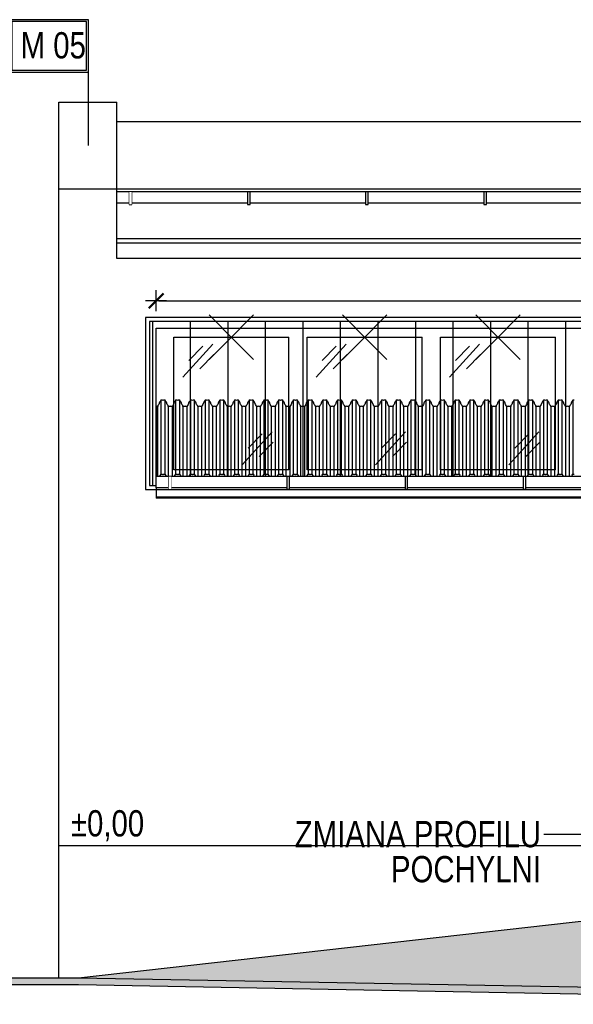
# Model space of a CAD drawing. Header units: millimetres. Extents: x 59331 to 112314, y -16110 to 34390.
# Tile 4 of 198: x 60401 to 60823, y -2555 to -1805. Entities that reach past the tile are written whole.
import ezdxf
from ezdxf import colors
from ezdxf.entities.mleader import LeaderData, LeaderLine
from ezdxf.math import Vec2, Vec3

# ---------------------------------------------------------------- set-up
doc = ezdxf.new("R2010")
doc.units = ezdxf.units.MM
doc.set_wipeout_variables(frame=1)
doc.layers.get('DEFPOINTS').update_dxf_attribs({"lineweight": 9})
for name, color, linetype in [('_HSA_HATCH ELEWACJA', 8, 'Continuous'), ('_HSA_OPIS', 43, 'Continuous'), ('_HSA_STOLARKA_ZEWNĘTRZNA', 132, 'Continuous'), ('_HSA_WIDOKOWE', 1, 'Continuous'), ('_HSA_WIDOKOWE_CIENKIE', 8, 'Continuous'), ('_HSA_ŚCIANY_CIENKIE', 2, 'Continuous'), ('_HSA_ŚCIANY_DZIAŁOWE', 6, 'Continuous')]:
    doc.layers.add(name, color=color, linetype=linetype)
doc.layers.add('_HSA_POMOC', color=120, linetype='Continuous', plot=False)
doc.layers.add('_HSA_WYBURZENIA', color=7, linetype='Continuous', true_color=0xdd0303)
doc.layers.add('_HSA_WYBURZENIA_01', color=7, linetype='Continuous', true_color=0xdd0303)
doc.styles.add('ARIAL_100', font='Arial.ttf', dxfattribs={"width": 0.8, "height": 20})
doc.dimstyles.new('WYM_WEWN_100', dxfattribs={"dimtxt": 20, "dimasz": 2, "dimexe": 10, "dimexo": 0, "dimgap": 4, "dimtad": 1, "dimdec": 1, "dimrnd": 0.1, "dimtxsty": 'ARIAL_100', "dimblk": 'Wym-03', "dimcen": 0, "dimdle": 10, "dimse1": 1, "dimse2": 1, "dimclrt": 256, "dimazin": 2, "dimtfac": 1, "dimtdec": 1, "dimtix": 1, "dimtmove": 2, "dimatfit": 0, "dimfxl": 1, "dimtolj": 1, "dimtzin": 0, "dimarcsym": 0})

# ---------------------------------------------------------------- blocks, each defined once
blk = doc.blocks.new('A$C40757a77')
blk.add_wipeout([(-5371, 115), (-5371, 0), (-4755.5, 0), (-4755.5, 115)])
for p, q in [((-5357.5, 7), (-5357.5, 108)), ((-5270, 7), (-5270, 108)), ((-5256, 7), (-5256, 108)), ((-5168.5, 7), (-5168.5, 108)), ((-5154.5, 7), (-5154.5, 108)), ((-5067, 7), (-5067, 108))]:
    blk.add_line(p, q)
at = {"ltscale": 10}
for p, q in [((-5357.5, 108), (-5270, 108)), ((-5256, 108), (-5168.5, 108)), ((-5154.5, 108), (-5067, 108)), ((-5270, 7), (-5357.5, 7)), ((-5168.5, 7), (-5256, 7)), ((-5067, 7), (-5154.5, 7))]:
    blk.add_line(p, q, dxfattribs=at)
blk.add_lwpolyline([(-5371, 115), (-4755.5, 115), (-4755.5, 0), (-5371, 0)], close=True, dxfattribs=at)
at = {"layer": '_HSA_WIDOKOWE_CIENKIE', "color": 9}
for points in [[(-5350.63, 77.51), (-5327.83, 102.73)], [(-5346.15, 90.23), (-5335.52, 101.14)], [(-5249.13, 77.51), (-5226.33, 102.73)], [(-5244.65, 90.23), (-5234.02, 101.14)], [(-5147.63, 77.51), (-5124.83, 102.73)], [(-5143.15, 90.23), (-5132.52, 101.14)], [(-5337.76, 83.99), (-5327.13, 94.9)], [(-5236.26, 83.99), (-5225.63, 94.9)], [(-5134.76, 83.99), (-5124.13, 94.9)], [(-5305.45, 10.79), (-5282.64, 36.01)], [(-5300.97, 23.51), (-5290.34, 34.42)], [(-5203.95, 10.79), (-5181.14, 36.01)], [(-5199.47, 23.51), (-5188.84, 34.42)], [(-5102.45, 10.79), (-5079.64, 36.01)], [(-5097.97, 23.51), (-5087.34, 34.42)], [(-5292.57, 17.27), (-5281.94, 28.18)], [(-5191.07, 17.27), (-5180.44, 28.18)], [(-5089.57, 17.27), (-5078.94, 28.18)]]:
    blk.add_lwpolyline(points, dxfattribs=at)
blk = doc.blocks.new('A$Cd050fd5c')
at = {"transparency": 33554687}
h = blk.add_hatch(dxfattribs=at)
h.set_pattern_fill('ANSI31', color=256, scale=9, angle=45)
h.set_pattern_definition([(90, (-65884.325, 19154.596), (-28.575, 0), [])])
h.paths.add_polyline_path([(-3, -3), (-5398, -3), (-5398, -128), (-3, -128)])
for points in [[(0, 0), (-5401, 0), (-5401, -131), (0, -131)], [(-3, -3), (-5398, -3), (-5398, -128), (-3, -128)]]:
    blk.add_lwpolyline(points, close=True)
blk = doc.blocks.new('*U119')
blk.add_wipeout([(0, 8.5), (0, 0), (10264, 0), (10264, 8.5)])
for p, q in [((10264, 8.5), (0, 8.5)), ((0, 0), (0, 8.5)), ((10264, 0), (0, 0))]:
    blk.add_line(p, q)
blk.add_lwpolyline([(9.47, -1), (11.47, -1), (11.47, 8.5), (9.47, 8.5)], close=True)
for points in [[(9.47, -1), (11.47, -1), (11.47, 8.5), (9.47, 8.5)], [(99.47, -1), (101.47, -1), (101.47, 8.5), (99.47, 8.5)], [(189.47, -1), (191.47, -1), (191.47, 8.5), (189.47, 8.5)], [(279.47, -1), (281.47, -1), (281.47, 8.5), (279.47, 8.5)]]:
    blk.add_wipeout(points)
for points in [[(99.47, -1), (101.47, -1), (101.47, 8.5), (99.47, 8.5)], [(189.47, -1), (191.47, -1), (191.47, 8.5), (189.47, 8.5)], [(279.47, -1), (281.47, -1), (281.47, 8.5), (279.47, 8.5)]]:
    blk.add_lwpolyline(points, close=True)
blk = doc.blocks.new('DASZEK')
blk.add_lwpolyline([(389.68, 68.18), (388.57, 68.18), (388.22, 67.44), (387.54, 66.6), (387.01, 65.07), (386.32, 64.11), (386.11, 63.41), (385, 63.41), (384.54, 63.7), (384.08, 63.41), (382.97, 63.41), (382.76, 64.11), (382.07, 65.07), (381.54, 66.6), (380.86, 67.44), (380.51, 68.18), (379.4, 68.18), (378.94, 67.88), (378.48, 68.18), (377.37, 68.18), (377.02, 67.44), (376.34, 66.6), (375.81, 65.07), (375.12, 64.11), (374.91, 63.41), (373.8, 63.41), (373.34, 63.7), (372.88, 63.41), (371.77, 63.41), (371.56, 64.11), (370.87, 65.07), (370.34, 66.6), (369.66, 67.44), (369.31, 68.18), (368.2, 68.18), (367.74, 67.88), (367.28, 68.18), (366.17, 68.18), (365.82, 67.44), (365.14, 66.6), (364.61, 65.07), (363.92, 64.11), (363.72, 63.41), (362.6, 63.41), (362.14, 63.7), (361.69, 63.41), (360.57, 63.41), (360.36, 64.11), (359.67, 65.07), (359.15, 66.6), (358.47, 67.44), (358.12, 68.18), (357, 68.18), (356.54, 67.88), (356.09, 68.18), (354.97, 68.18), (354.62, 67.44), (353.94, 66.6), (353.41, 65.07), (352.72, 64.11), (352.52, 63.41), (351.4, 63.41), (350.94, 63.7), (350.49, 63.41), (349.37, 63.41), (349.17, 64.11), (348.48, 65.07), (347.95, 66.6), (347.27, 67.44), (346.92, 68.18), (345.8, 68.18), (345.35, 67.88), (344.89, 68.18), (343.77, 68.18), (343.42, 67.44), (342.74, 66.6), (342.22, 65.07), (341.53, 64.11), (341.32, 63.41), (340.2, 63.41), (339.75, 63.7), (339.29, 63.41), (338.17, 63.41), (337.97, 64.11), (337.28, 65.07), (336.75, 66.6), (336.07, 67.44), (335.72, 68.18), (334.61, 68.18), (334.15, 67.88), (333.69, 68.18), (332.58, 68.18), (332.23, 67.44), (331.55, 66.6), (331.02, 65.07), (330.33, 64.11), (330.12, 63.41), (329.01, 63.41), (328.55, 63.7), (328.09, 63.41), (326.98, 63.41), (326.77, 64.11), (326.08, 65.07), (325.55, 66.6), (324.87, 67.44), (324.52, 68.18), (323.41, 68.18), (322.95, 67.88), (322.49, 68.18), (321.38, 68.18), (321.03, 67.44), (320.35, 66.6), (319.82, 65.07), (319.13, 64.11), (318.92, 63.41), (317.81, 63.41), (317.35, 63.7), (316.89, 63.41), (315.78, 63.41), (315.57, 64.11), (314.88, 65.07), (314.35, 66.6), (313.67, 67.44), (313.32, 68.18), (312.21, 68.18), (311.75, 67.88), (311.29, 68.18), (310.18, 68.18), (309.83, 67.44), (309.15, 66.6), (308.62, 65.07), (307.93, 64.11), (307.72, 63.41), (306.61, 63.41), (306.15, 63.7), (305.69, 63.41), (304.58, 63.41), (304.37, 64.11), (303.68, 65.07), (303.15, 66.6), (302.47, 67.44), (302.12, 68.18), (301.01, 68.18), (300.55, 67.88), (300.09, 68.18), (298.98, 68.18), (298.63, 67.44), (297.95, 66.6), (297.42, 65.07), (296.73, 64.11), (296.53, 63.41), (295.41, 63.41), (294.95, 63.7), (294.5, 63.41), (293.38, 63.41), (293.17, 64.11), (292.48, 65.07), (291.96, 66.6), (291.28, 67.44), (290.93, 68.18), (289.81, 68.18), (289.35, 67.88), (288.9, 68.18), (287.78, 68.18), (287.43, 67.44), (286.75, 66.6), (286.22, 65.07), (285.53, 64.11), (285.33, 63.41), (284.21, 63.41), (283.75, 63.7), (283.3, 63.41), (282.18, 63.41), (281.98, 64.11), (281.29, 65.07), (280.76, 66.6), (280.08, 67.44), (279.73, 68.18), (278.61, 68.18), (278.16, 67.88), (277.7, 68.18), (276.58, 68.18), (276.23, 67.44), (275.55, 66.6), (275.03, 65.07), (274.34, 64.11), (274.13, 63.41), (273.01, 63.41), (272.56, 63.7), (272.1, 63.41), (270.98, 63.41), (270.78, 64.11), (270.09, 65.07), (269.56, 66.6), (268.88, 67.44), (268.53, 68.18), (267.42, 68.18), (266.96, 67.88), (266.5, 68.18), (265.39, 68.18), (265.04, 67.44), (264.36, 66.6), (263.83, 65.07), (263.14, 64.11), (262.93, 63.41), (261.82, 63.41), (261.36, 63.7), (260.9, 63.41), (259.79, 63.41), (259.58, 64.11), (258.89, 65.07), (258.36, 66.6), (257.68, 67.44), (257.33, 68.18), (256.22, 68.18), (255.76, 67.88), (255.3, 68.18), (254.19, 68.18), (253.84, 67.44), (253.16, 66.6), (252.63, 65.07), (251.94, 64.11), (251.73, 63.41), (250.62, 63.41), (250.16, 63.7), (249.7, 63.41), (248.59, 63.41), (248.38, 64.11), (247.69, 65.07), (247.16, 66.6), (246.48, 67.44), (246.13, 68.18), (245.02, 68.18), (244.56, 67.88), (244.1, 68.18), (242.99, 68.18), (242.64, 67.44), (241.96, 66.6), (241.43, 65.07), (240.74, 64.11), (240.53, 63.41), (239.42, 63.41), (238.96, 63.7), (238.5, 63.41), (237.39, 63.41), (237.18, 64.11), (236.49, 65.07), (235.96, 66.6), (235.28, 67.44), (234.93, 68.18), (233.82, 68.18), (233.36, 67.88), (232.9, 68.18), (231.79, 68.18), (231.44, 67.44), (230.76, 66.6), (230.23, 65.07), (229.54, 64.11), (229.34, 63.41), (228.22, 63.41), (227.76, 63.7), (227.31, 63.41), (226.19, 63.41), (225.98, 64.11), (225.29, 65.07), (224.77, 66.6), (224.09, 67.44), (223.74, 68.18), (222.62, 68.18), (222.16, 67.88), (221.71, 68.18), (220.59, 68.18), (220.24, 67.44), (219.56, 66.6), (219.03, 65.07), (218.34, 64.11), (218.14, 63.41), (217.02, 63.41), (216.56, 63.7), (216.11, 63.41), (214.99, 63.41), (214.79, 64.11), (214.1, 65.07), (213.57, 66.6), (212.89, 67.44), (212.54, 68.18), (211.42, 68.18), (210.97, 67.88), (210.51, 68.18), (209.39, 68.18), (209.04, 67.44), (208.36, 66.6), (207.84, 65.07), (207.15, 64.11), (206.94, 63.41), (205.82, 63.41), (205.37, 63.7), (204.91, 63.41), (203.79, 63.41), (203.59, 64.11), (202.9, 65.07), (202.37, 66.6), (201.69, 67.44), (201.34, 68.18), (200.23, 68.18), (199.77, 67.88), (199.31, 68.18), (198.2, 68.18), (197.85, 67.44), (197.17, 66.6), (196.64, 65.07), (195.95, 64.11), (195.74, 63.41), (194.63, 63.41), (194.17, 63.7), (193.71, 63.41), (192.6, 63.41), (192.39, 64.11), (191.7, 65.07), (191.17, 66.6), (190.49, 67.44), (190.14, 68.18), (189.03, 68.18), (188.57, 67.88), (188.11, 68.18), (187, 68.18), (186.65, 67.44), (185.97, 66.6), (185.44, 65.07), (184.75, 64.11), (184.54, 63.41), (183.43, 63.41), (182.97, 63.7), (182.51, 63.41), (181.4, 63.41), (181.19, 64.11), (180.5, 65.07), (179.97, 66.6), (179.29, 67.44), (178.94, 68.18), (177.83, 68.18), (177.37, 67.88), (176.91, 68.18), (175.8, 68.18), (175.45, 67.44), (174.77, 66.6), (174.24, 65.07), (173.55, 64.11), (173.34, 63.41), (172.23, 63.41), (171.77, 63.7), (171.31, 63.41), (170.2, 63.41), (169.99, 64.11), (169.3, 65.07), (168.77, 66.6), (168.09, 67.44), (167.74, 68.18), (166.63, 68.18), (166.17, 67.88), (165.71, 68.18), (164.6, 68.18), (164.25, 67.44), (163.57, 66.6), (163.04, 65.07), (162.35, 64.11), (162.15, 63.41), (161.03, 63.41), (160.57, 63.7), (160.12, 63.41), (159, 63.41), (158.79, 64.11), (158.1, 65.07), (157.58, 66.6), (156.9, 67.44), (156.55, 68.18), (155.43, 68.18), (154.97, 67.88), (154.52, 68.18), (153.4, 68.18), (153.05, 67.44), (152.37, 66.6), (151.84, 65.07), (151.15, 64.11), (150.95, 63.41), (149.83, 63.41), (149.37, 63.7), (148.92, 63.41), (147.8, 63.41), (147.6, 64.11), (146.91, 65.07), (146.38, 66.6), (145.7, 67.44), (145.35, 68.18), (144.23, 68.18), (143.78, 67.88), (143.32, 68.18), (142.2, 68.18), (141.85, 67.44), (141.17, 66.6), (140.65, 65.07), (139.96, 64.11), (139.75, 63.41), (138.63, 63.41), (138.18, 63.7), (137.72, 63.41), (136.6, 63.41), (136.4, 64.11), (135.71, 65.07), (135.18, 66.6), (134.5, 67.44), (134.15, 68.18), (133.04, 68.18), (132.58, 67.88), (132.12, 68.18), (131.01, 68.18), (130.66, 67.44), (129.98, 66.6), (129.45, 65.07), (128.76, 64.11), (128.55, 63.41), (127.44, 63.41), (126.98, 63.7), (126.52, 63.41), (125.41, 63.41), (125.2, 64.11), (124.51, 65.07), (123.98, 66.6), (123.3, 67.44), (122.95, 68.18), (121.84, 68.18), (121.38, 67.88), (120.92, 68.18), (119.81, 68.18), (119.46, 67.44), (118.78, 66.6), (118.25, 65.07), (117.56, 64.11), (117.35, 63.41), (116.24, 63.41), (115.78, 63.7), (115.32, 63.41), (114.21, 63.41), (114, 64.11), (113.31, 65.07), (112.78, 66.6), (112.1, 67.44), (111.75, 68.18), (110.64, 68.18), (110.18, 67.88), (109.72, 68.18), (108.61, 68.18), (108.26, 67.44), (107.58, 66.6), (107.05, 65.07), (106.36, 64.11), (106.15, 63.41), (105.04, 63.41), (104.58, 63.7), (104.12, 63.41), (103.01, 63.41), (102.8, 64.11), (102.11, 65.07), (101.58, 66.6), (100.9, 67.44), (100.55, 68.18), (99.44, 68.18), (98.98, 67.88), (98.52, 68.18), (97.41, 68.18), (97.06, 67.44), (96.38, 66.6), (95.85, 65.07), (95.16, 64.11), (94.96, 63.41), (93.84, 63.41), (93.38, 63.7), (92.93, 63.41), (91.81, 63.41), (91.6, 64.11), (90.91, 65.07), (90.39, 66.6), (89.71, 67.44), (89.36, 68.18), (88.24, 68.18), (87.78, 67.88), (87.33, 68.18), (86.21, 68.18), (85.86, 67.44), (85.18, 66.6), (84.65, 65.07), (83.96, 64.11), (83.76, 63.41), (82.64, 63.41), (82.18, 63.7), (81.73, 63.41), (80.61, 63.41), (80.41, 64.11), (79.72, 65.07), (79.19, 66.6), (78.51, 67.44), (78.16, 68.18), (77.04, 68.18), (76.59, 67.88), (76.13, 68.18), (75.01, 68.18), (74.66, 67.44), (73.98, 66.6), (73.46, 65.07), (72.77, 64.11), (72.56, 63.41), (71.38, 63.41), (71.38, 7.03), (72.56, 7.03), (72.77, 7.73), (73.46, 8.69), (73.98, 10.22), (74.66, 11.06), (75.01, 11.8), (76.13, 11.8), (76.59, 11.5), (77.04, 11.8), (78.16, 11.8), (78.51, 11.06), (79.19, 10.22), (79.72, 8.69), (80.41, 7.73), (80.61, 7.03), (81.73, 7.03), (82.18, 7.32), (82.64, 7.03), (83.76, 7.03), (83.96, 7.73), (84.65, 8.69), (85.18, 10.22), (85.86, 11.06), (86.21, 11.8), (87.33, 11.8), (87.78, 11.5), (88.24, 11.8), (89.36, 11.8), (89.71, 11.06), (90.39, 10.22), (90.91, 8.69), (91.6, 7.73), (91.81, 7.03), (92.93, 7.03), (93.38, 7.32), (93.84, 7.03), (94.96, 7.03), (95.16, 7.73), (95.85, 8.69), (96.38, 10.22), (97.06, 11.06), (97.41, 11.8), (98.52, 11.8), (98.98, 11.5), (99.44, 11.8), (100.55, 11.8), (100.9, 11.06), (101.58, 10.22), (102.11, 8.69), (102.8, 7.73), (103.01, 7.03), (104.12, 7.03), (104.58, 7.32), (105.04, 7.03), (106.15, 7.03), (106.36, 7.73), (107.05, 8.69), (107.58, 10.22), (108.26, 11.06), (108.61, 11.8), (109.72, 11.8), (110.18, 11.5), (110.64, 11.8), (111.75, 11.8), (112.1, 11.06), (112.78, 10.22), (113.31, 8.69), (114, 7.73), (114.21, 7.03), (115.32, 7.03), (115.78, 7.32), (116.24, 7.03), (117.35, 7.03), (117.56, 7.73), (118.25, 8.69), (118.78, 10.22), (119.46, 11.06), (119.81, 11.8), (120.92, 11.8), (121.38, 11.5), (121.84, 11.8), (122.95, 11.8), (123.3, 11.06), (123.98, 10.22), (124.51, 8.69), (125.2, 7.73), (125.41, 7.03), (126.52, 7.03), (126.98, 7.32), (127.44, 7.03), (128.55, 7.03), (128.76, 7.73), (129.45, 8.69), (129.98, 10.22), (130.66, 11.06), (131.01, 11.8), (132.12, 11.8), (132.58, 11.5), (133.04, 11.8), (134.15, 11.8), (134.5, 11.06), (135.18, 10.22), (135.71, 8.69), (136.4, 7.73), (136.6, 7.03), (137.72, 7.03), (138.18, 7.32), (138.63, 7.03), (139.75, 7.03), (139.96, 7.73), (140.65, 8.69), (141.17, 10.22), (141.85, 11.06), (142.2, 11.8), (143.32, 11.8), (143.78, 11.5), (144.23, 11.8), (145.35, 11.8), (145.7, 11.06), (146.38, 10.22), (146.91, 8.69), (147.6, 7.73), (147.8, 7.03), (148.92, 7.03), (149.37, 7.32), (149.83, 7.03), (150.95, 7.03), (151.15, 7.73), (151.84, 8.69), (152.37, 10.22), (153.05, 11.06), (153.4, 11.8), (154.52, 11.8), (154.97, 11.5), (155.43, 11.8), (156.55, 11.8), (156.9, 11.06), (157.58, 10.22), (158.1, 8.69), (158.79, 7.73), (159, 7.03), (160.12, 7.03), (160.57, 7.32), (161.03, 7.03), (162.15, 7.03), (162.35, 7.73), (163.04, 8.69), (163.57, 10.22), (164.25, 11.06), (164.6, 11.8), (165.71, 11.8), (166.17, 11.5), (166.63, 11.8), (167.74, 11.8), (168.09, 11.06), (168.77, 10.22), (169.3, 8.69), (169.99, 7.73), (170.2, 7.03), (171.31, 7.03), (171.77, 7.32), (172.23, 7.03), (173.34, 7.03), (173.55, 7.73), (174.24, 8.69), (174.77, 10.22), (175.45, 11.06), (175.8, 11.8), (176.91, 11.8), (177.37, 11.5), (177.83, 11.8), (178.94, 11.8), (179.29, 11.06), (179.97, 10.22), (180.5, 8.69), (181.19, 7.73), (181.4, 7.03), (182.51, 7.03), (182.97, 7.32), (183.43, 7.03), (184.54, 7.03), (184.75, 7.73), (185.44, 8.69), (185.97, 10.22), (186.65, 11.06), (187, 11.8), (188.11, 11.8), (188.57, 11.5), (189.03, 11.8), (190.14, 11.8), (190.49, 11.06), (191.17, 10.22), (191.7, 8.69), (192.39, 7.73), (192.6, 7.03), (193.71, 7.03), (194.17, 7.32), (194.63, 7.03), (195.74, 7.03), (195.95, 7.73), (196.64, 8.69), (197.17, 10.22), (197.85, 11.06), (198.2, 11.8), (199.31, 11.8), (199.77, 11.5), (200.23, 11.8), (201.34, 11.8), (201.69, 11.06), (202.37, 10.22), (202.9, 8.69), (203.59, 7.73), (203.79, 7.03), (204.91, 7.03), (205.37, 7.32), (205.82, 7.03), (206.94, 7.03), (207.15, 7.73), (207.84, 8.69), (208.36, 10.22), (209.04, 11.06), (209.39, 11.8), (210.51, 11.8), (210.97, 11.5), (211.42, 11.8), (212.54, 11.8), (212.89, 11.06), (213.57, 10.22), (214.1, 8.69), (214.79, 7.73), (214.99, 7.03), (216.11, 7.03), (216.56, 7.32), (217.02, 7.03), (218.14, 7.03), (218.34, 7.73), (219.03, 8.69), (219.56, 10.22), (220.24, 11.06), (220.59, 11.8), (221.71, 11.8), (222.16, 11.5), (222.62, 11.8), (223.74, 11.8), (224.09, 11.06), (224.77, 10.22), (225.29, 8.69), (225.98, 7.73), (226.19, 7.03), (227.31, 7.03), (227.76, 7.32), (228.22, 7.03), (229.34, 7.03), (229.54, 7.73), (230.23, 8.69), (230.76, 10.22), (231.44, 11.06), (231.79, 11.8), (232.9, 11.8), (233.36, 11.5), (233.82, 11.8), (234.93, 11.8), (235.28, 11.06), (235.96, 10.22), (236.49, 8.69), (237.18, 7.73), (237.39, 7.03), (238.5, 7.03), (238.96, 7.32), (239.42, 7.03), (240.53, 7.03), (240.74, 7.73), (241.43, 8.69), (241.96, 10.22), (242.64, 11.06), (242.99, 11.8), (244.1, 11.8), (244.56, 11.5), (245.02, 11.8), (246.13, 11.8), (246.48, 11.06), (247.16, 10.22), (247.69, 8.69), (248.38, 7.73), (248.59, 7.03), (249.7, 7.03), (250.16, 7.32), (250.62, 7.03), (251.73, 7.03), (251.94, 7.73), (252.63, 8.69), (253.16, 10.22), (253.84, 11.06), (254.19, 11.8), (255.3, 11.8), (255.76, 11.5), (256.22, 11.8), (257.33, 11.8), (257.68, 11.06), (258.36, 10.22), (258.89, 8.69), (259.58, 7.73), (259.79, 7.03), (260.9, 7.03), (261.36, 7.32), (261.82, 7.03), (262.93, 7.03), (263.14, 7.73), (263.83, 8.69), (264.36, 10.22), (265.04, 11.06), (265.39, 11.8), (266.5, 11.8), (266.96, 11.5), (267.42, 11.8), (268.53, 11.8), (268.88, 11.06), (269.56, 10.22), (270.09, 8.69), (270.78, 7.73), (270.98, 7.03), (272.1, 7.03), (272.56, 7.32), (273.01, 7.03), (274.13, 7.03), (274.34, 7.73), (275.03, 8.69), (275.55, 10.22), (276.23, 11.06), (276.58, 11.8), (277.7, 11.8), (278.16, 11.5), (278.61, 11.8), (279.73, 11.8), (280.08, 11.06), (280.76, 10.22), (281.29, 8.69), (281.98, 7.73), (282.18, 7.03), (283.3, 7.03), (283.75, 7.32), (284.21, 7.03), (285.33, 7.03), (285.53, 7.73), (286.22, 8.69), (286.75, 10.22), (287.43, 11.06), (287.78, 11.8), (288.9, 11.8), (289.35, 11.5), (289.81, 11.8), (290.93, 11.8), (291.28, 11.06), (291.96, 10.22), (292.48, 8.69), (293.17, 7.73), (293.38, 7.03), (294.5, 7.03), (294.95, 7.32), (295.41, 7.03), (296.53, 7.03), (296.73, 7.73), (297.42, 8.69), (297.95, 10.22), (298.63, 11.06), (298.98, 11.8), (300.09, 11.8), (300.55, 11.5), (301.01, 11.8), (302.12, 11.8), (302.47, 11.06), (303.15, 10.22), (303.68, 8.69), (304.37, 7.73), (304.58, 7.03), (305.69, 7.03), (306.15, 7.32), (306.61, 7.03), (307.72, 7.03), (307.93, 7.73), (308.62, 8.69), (309.15, 10.22), (309.83, 11.06), (310.18, 11.8), (311.29, 11.8), (311.75, 11.5), (312.21, 11.8), (313.32, 11.8), (313.67, 11.06), (314.35, 10.22), (314.88, 8.69), (315.57, 7.73), (315.78, 7.03), (316.89, 7.03), (317.35, 7.32), (317.81, 7.03), (318.92, 7.03), (319.13, 7.73), (319.82, 8.69), (320.35, 10.22), (321.03, 11.06), (321.38, 11.8), (322.49, 11.8), (322.95, 11.5), (323.41, 11.8), (324.52, 11.8), (324.87, 11.06), (325.55, 10.22), (326.08, 8.69), (326.77, 7.73), (326.98, 7.03), (328.09, 7.03), (328.55, 7.32), (329.01, 7.03), (330.12, 7.03), (330.33, 7.73), (331.02, 8.69), (331.55, 10.22), (332.23, 11.06), (332.58, 11.8), (333.69, 11.8), (334.15, 11.5), (334.61, 11.8), (335.72, 11.8), (336.07, 11.06), (336.75, 10.22), (337.28, 8.69), (337.97, 7.73), (338.17, 7.03), (339.29, 7.03), (339.75, 7.32), (340.2, 7.03), (341.32, 7.03), (341.53, 7.73), (342.22, 8.69), (342.74, 10.22), (343.42, 11.06), (343.77, 11.8), (344.89, 11.8), (345.35, 11.5), (345.8, 11.8), (346.92, 11.8), (347.27, 11.06), (347.95, 10.22), (348.48, 8.69), (349.17, 7.73), (349.37, 7.03), (350.49, 7.03), (350.94, 7.32), (351.4, 7.03), (352.52, 7.03), (352.72, 7.73), (353.41, 8.69), (353.94, 10.22), (354.62, 11.06), (354.97, 11.8), (356.09, 11.8), (356.54, 11.5), (357, 11.8), (358.12, 11.8), (358.47, 11.06), (359.15, 10.22), (359.67, 8.69), (360.36, 7.73), (360.57, 7.03), (361.69, 7.03), (362.14, 7.32), (362.6, 7.03), (363.72, 7.03), (363.92, 7.73), (364.61, 8.69), (365.14, 10.22), (365.82, 11.06), (366.17, 11.8), (367.28, 11.8), (367.74, 11.5), (368.2, 11.8), (369.31, 11.8), (369.66, 11.06), (370.34, 10.22), (370.87, 8.69), (371.56, 7.73), (371.77, 7.03), (372.88, 7.03), (373.34, 7.32), (373.8, 7.03), (374.91, 7.03), (375.12, 7.73), (375.81, 8.69), (376.34, 10.22), (377.02, 11.06), (377.37, 11.8), (378.48, 11.8), (378.94, 11.5), (379.4, 11.8), (380.51, 11.8), (380.86, 11.06), (381.54, 10.22), (382.07, 8.69), (382.76, 7.73), (382.97, 7.03), (384.08, 7.03), (384.54, 7.32), (385, 7.03), (386.11, 7.03), (386.32, 7.73), (387.01, 8.69), (387.54, 10.22), (388.22, 11.06), (388.57, 11.8), (389.68, 11.8)])
at = {"layer": '_HSA_WIDOKOWE_CIENKIE'}
for p, q in [((75.01, 68.18), (75.01, 11.8)), ((78.16, 11.8), (78.16, 68.18)), ((86.21, 68.18), (86.21, 11.8)), ((89.36, 11.8), (89.36, 68.18)), ((97.41, 68.18), (97.41, 11.8)), ((100.55, 11.8), (100.55, 68.18)), ((108.61, 68.18), (108.61, 11.8)), ((111.75, 11.8), (111.75, 68.18)), ((119.81, 68.18), (119.81, 11.8)), ((122.95, 11.8), (122.95, 68.18)), ((131.01, 68.18), (131.01, 11.8)), ((134.15, 11.8), (134.15, 68.18)), ((142.2, 68.18), (142.2, 11.8)), ((145.35, 11.8), (145.35, 68.18)), ((153.4, 68.18), (153.4, 11.8)), ((156.55, 11.8), (156.55, 68.18)), ((164.6, 68.18), (164.6, 11.8)), ((167.74, 11.8), (167.74, 68.18)), ((175.8, 68.18), (175.8, 11.8)), ((178.94, 11.8), (178.94, 68.18)), ((187, 68.18), (187, 11.8)), ((190.14, 11.8), (190.14, 68.18)), ((198.2, 68.18), (198.2, 11.8)), ((201.34, 11.8), (201.34, 68.18)), ((209.39, 68.18), (209.39, 11.8)), ((212.54, 11.8), (212.54, 68.18)), ((220.59, 68.18), (220.59, 11.8)), ((223.74, 11.8), (223.74, 68.18)), ((231.79, 68.18), (231.79, 11.8)), ((234.93, 11.8), (234.93, 68.18)), ((242.99, 68.18), (242.99, 11.8)), ((246.13, 11.8), (246.13, 68.18)), ((254.19, 68.18), (254.19, 11.8)), ((257.33, 11.8), (257.33, 68.18)), ((265.39, 68.18), (265.39, 11.8)), ((268.53, 11.8), (268.53, 68.18)), ((276.58, 68.18), (276.58, 11.8)), ((279.73, 11.8), (279.73, 68.18)), ((287.78, 68.18), (287.78, 11.8)), ((290.93, 11.8), (290.93, 68.18)), ((298.98, 68.18), (298.98, 11.8)), ((302.12, 11.8), (302.12, 68.18)), ((310.18, 68.18), (310.18, 11.8)), ((313.32, 11.8), (313.32, 68.18)), ((321.38, 68.18), (321.38, 11.8)), ((324.52, 11.8), (324.52, 68.18)), ((332.58, 68.18), (332.58, 11.8)), ((335.72, 11.8), (335.72, 68.18)), ((343.77, 68.18), (343.77, 11.8)), ((346.92, 11.8), (346.92, 68.18)), ((354.97, 68.18), (354.97, 11.8)), ((358.12, 11.8), (358.12, 68.18)), ((366.17, 68.18), (366.17, 11.8)), ((369.31, 11.8), (369.31, 68.18)), ((377.37, 68.18), (377.37, 11.8)), ((380.51, 11.8), (380.51, 68.18)), ((388.57, 68.18), (388.57, 11.8)), ((72.56, 7.03), (72.56, 63.41)), ((80.61, 63.41), (80.61, 7.03)), ((83.76, 7.03), (83.76, 63.41)), ((91.81, 63.41), (91.81, 7.03)), ((94.96, 7.03), (94.96, 63.41)), ((103.01, 63.41), (103.01, 7.03)), ((106.15, 7.03), (106.15, 63.41)), ((114.21, 63.41), (114.21, 7.03)), ((117.35, 7.03), (117.35, 63.41)), ((125.41, 63.41), (125.41, 7.03)), ((128.55, 7.03), (128.55, 63.41)), ((136.6, 63.41), (136.6, 7.03)), ((139.75, 7.03), (139.75, 63.41)), ((147.8, 63.41), (147.8, 7.03)), ((150.95, 7.03), (150.95, 63.41)), ((159, 63.41), (159, 7.03)), ((162.15, 7.03), (162.15, 63.41)), ((170.2, 63.41), (170.2, 7.03)), ((173.34, 7.03), (173.34, 63.41)), ((181.4, 63.41), (181.4, 7.03)), ((184.54, 7.03), (184.54, 63.41)), ((192.6, 63.41), (192.6, 7.03)), ((195.74, 7.03), (195.74, 63.41)), ((203.79, 63.41), (203.79, 7.03)), ((206.94, 7.03), (206.94, 63.41)), ((214.99, 63.41), (214.99, 7.03)), ((218.14, 7.03), (218.14, 63.41)), ((226.19, 63.41), (226.19, 7.03)), ((229.34, 7.03), (229.34, 63.41)), ((237.39, 63.41), (237.39, 7.03)), ((240.53, 7.03), (240.53, 63.41)), ((248.59, 63.41), (248.59, 7.03)), ((251.73, 7.03), (251.73, 63.41)), ((259.79, 63.41), (259.79, 7.03)), ((262.93, 7.03), (262.93, 63.41)), ((270.98, 63.41), (270.98, 7.03)), ((274.13, 7.03), (274.13, 63.41)), ((282.18, 63.41), (282.18, 7.03)), ((285.33, 7.03), (285.33, 63.41)), ((293.38, 63.41), (293.38, 7.03)), ((296.53, 7.03), (296.53, 63.41)), ((304.58, 63.41), (304.58, 7.03)), ((307.72, 7.03), (307.72, 63.41)), ((315.78, 63.41), (315.78, 7.03)), ((318.92, 7.03), (318.92, 63.41)), ((326.98, 63.41), (326.98, 7.03)), ((330.12, 7.03), (330.12, 63.41)), ((338.17, 63.41), (338.17, 7.03)), ((341.32, 7.03), (341.32, 63.41)), ((349.37, 63.41), (349.37, 7.03)), ((352.52, 7.03), (352.52, 63.41)), ((360.57, 63.41), (360.57, 7.03)), ((363.72, 7.03), (363.72, 63.41)), ((371.77, 63.41), (371.77, 7.03)), ((374.91, 7.03), (374.91, 63.41)), ((382.97, 63.41), (382.97, 7.03)), ((386.11, 7.03), (386.11, 63.41))]:
    blk.add_line(p, q, dxfattribs=at)
blk = doc.blocks.new('*U345')
blk.add_wipeout([(0, 8.5), (0, 0), (10234, 0), (10234, 8.5)])
for p, q in [((10234, 8.5), (0, 8.5)), ((0, 0), (0, 8.5)), ((10234, 0), (0, 0))]:
    blk.add_line(p, q)
blk.add_lwpolyline([(9.47, -1), (11.47, -1), (11.47, 8.5), (9.47, 8.5)], close=True)
for points in [[(9.47, -1), (11.47, -1), (11.47, 8.5), (9.47, 8.5)], [(99.47, -1), (101.47, -1), (101.47, 8.5), (99.47, 8.5)], [(189.47, -1), (191.47, -1), (191.47, 8.5), (189.47, 8.5)], [(279.47, -1), (281.47, -1), (281.47, 8.5), (279.47, 8.5)]]:
    blk.add_wipeout(points)
for points in [[(99.47, -1), (101.47, -1), (101.47, 8.5), (99.47, 8.5)], [(189.47, -1), (191.47, -1), (191.47, 8.5), (189.47, 8.5)], [(279.47, -1), (281.47, -1), (281.47, 8.5), (279.47, 8.5)]]:
    blk.add_lwpolyline(points, close=True)
blk = doc.blocks.new('A$C43494AD3')
blk.add_wipeout([(-70, 40), (-70, 0), (-10, 0), (-10, 40)])
for points in [[(-70, 40), (-10, 40), (-10, 0), (-70, 0)], [(-68.5, 38.5), (-11.5, 38.5), (-11.5, 1.5), (-68.5, 1.5)]]:
    blk.add_lwpolyline(points, close=True)
at = {"style": 'ARIAL_100', "width": 0.8}
blk.add_attdef('M_01', (-61.74, 9.75), '', height=20, dxfattribs=at)
blk = doc.blocks.new('Wym-03')
for p, q in [((0, 4), (0, -4)), ((-4, 0), (4, 0))]:
    blk.add_line(p, q)
blk.add_lwpolyline([(-2.83, -2.83, 0.8, 0.8, 0), (2.83, 2.83, 0.05, 0.05, 0)], format="xyseb")
blk = doc.blocks.new('*D415')
at = {"layer": '_HSA_WYBURZENIA_01', "color": 0, "lineweight": -2, "transparency": 16777216}
blk.add_line((60507.33, -2018.93), (62345.83, -2018.93), dxfattribs=at)
at = {"layer": 'DEFPOINTS', "color": 0, "transparency": 16777216}
for p in [(62347.83, -2018.93), (60505.33, -2039.69), (62347.83, -2039.69)]:
    blk.add_point(p, dxfattribs=at)
at = {"layer": '_HSA_WYBURZENIA_01', "color": 0, "lineweight": -2, "transparency": 16777216, "xscale": 2, "yscale": 2, "zscale": 2, "rotation": 180}
blk.add_blockref('Wym-03', (60505.33, -2018.93), dxfattribs=at)
at = {"layer": '_HSA_WYBURZENIA_01', "color": 0, "lineweight": -2, "transparency": 16777216, "xscale": 2, "yscale": 2, "zscale": 2}
blk.add_blockref('Wym-03', (62347.83, -2018.93), dxfattribs=at)
blk = doc.blocks.new('_DotSmall')
at = {"color": 0, "linetype": 'ByBlock', "const_width": 0.5}
blk.add_lwpolyline([(-0.0625, 0, 1), (0.0625, 0, 1)], format="xyb", close=True, dxfattribs=at)
blk = doc.blocks.new('A$C6782ac1e')
at = {"linetype": 'Continuous', "ltscale": 400}
for p, q in [((-12.24, 20.65), (12.24, -20.65)), ((20.65, 12.24), (-20.65, -12.24))]:
    blk.add_line(p, q, dxfattribs=at)

msp = doc.modelspace()

# ---------------------------------------------------------------- hatches: boundary and pattern name
at = {"layer": '_HSA_HATCH ELEWACJA', "true_color": 0xb8b8b8}
h = msp.add_hatch(color=9, dxfattribs=at)
h.dxf.hatch_style = 1
h.paths.add_polyline_path([(70614.33, -2435.69), (61326.33, -2435.69), (60446.33, -2534.69), (61265.83, -2549.69), (70614.33, -2549.69)])
at = {"layer": '_HSA_WIDOKOWE', "ltscale": 10}
h = msp.add_hatch(color=256, dxfattribs=at)
h.dxf.hatch_style = 1
h.paths.add_polyline_path([(60181.33, -2539.69), (60446.28, -2539.69), (61265.73, -2554.68), (72608.19, -2554.69), (72608.19, -2549.69), (61265.83, -2549.69), (60446.33, -2534.69), (60181.33, -2534.69)])

# ---------------------------------------------------------------- linework, layer by layer
at = {"layer": '_HSA_POMOC'}
msp.add_line((60431.33, -2433.69), (72358.19, -2433.69), dxfattribs=at)
at = {"layer": '_HSA_WIDOKOWE'}
for p, q in [((60431.33, -1933.82), (60431.33, -1867.61)), ((60431.33, -1867.61), (60475.33, -1867.61))]:
    msp.add_line(p, q, dxfattribs=at)
at = {"layer": '_HSA_WIDOKOWE', "ltscale": 10}
msp.add_lwpolyline([(60181.33, -2539.69), (60446.28, -2539.69), (61265.73, -2554.68), (72608.19, -2554.69), (72608.19, -2549.69), (61265.83, -2549.69), (60446.33, -2534.69), (60181.33, -2534.69)], close=True, dxfattribs=at)
at = {"layer": '_HSA_WIDOKOWE_CIENKIE', "ltscale": 10}
msp.add_line((70765.83, -1882.61), (60475.33, -1882.61), dxfattribs=at)
at = {"layer": '_HSA_WIDOKOWE_CIENKIE'}
for p, q in [((70739.33, -2168.4), (60505.33, -2168.4)), ((70739.33, -2169.25), (60505.33, -2169.25))]:
    msp.add_line(p, q, dxfattribs=at)
at = {"layer": '_HSA_ŚCIANY_CIENKIE', "ltscale": 10}
for p, q in [((70739.33, -1933.82), (60475.33, -1933.82)), ((70739.33, -1971.69), (60475.33, -1971.69))]:
    msp.add_line(p, q, dxfattribs=at)
at = {"layer": '_HSA_ŚCIANY_DZIAŁOWE', "ltscale": 10}
for p, q in [((60431.33, -2534.69), (60431.33, -1933.82)), ((70739.33, -1975.14), (60475.33, -1975.14)), ((70739.33, -1986.69), (60475.33, -1986.69)), ((61326.33, -2435.69), (60446.33, -2534.69))]:
    msp.add_line(p, q, dxfattribs=at)

# ---------------------------------------------------------------- block references
at = {"layer": '_HSA_OPIS'}
ref = msp.add_blockref('A$C43494AD3', (60463.92, -1804.87), dxfattribs=dict(at, xscale=-1, rotation=180))
ref.add_attrib('M_01', 'M 05', (60402.17, -1834.36), dxfattribs={"layer": '0', "height": 20, "style": 'ARIAL_100', "width": 0.8})
at = {"layer": '_HSA_STOLARKA_ZEWNĘTRZNA', "ltscale": 10}
msp.add_blockref('A$C40757a77', (65876.33, -2154.69), dxfattribs=at)

# ---------------------------------------------------------------- texts
at = {"layer": '_HSA_POMOC', "insert": (60440.45, -2406.86), "char_height": 20, "attachment_point": 1, "style": 'ARIAL_100'}
msp.add_mtext_dynamic_manual_height_columns('%%P0,00', width=382.8354, gutter_width=100, heights=[0], dxfattribs=at)

# ---------------------------------------------------------------- leaders
at = {"layer": '_HSA_WYBURZENIA_01'}
ml = msp.add_multileader_mtext('Standard', dxfattribs=at)
ml.set_content('ZMIANA PROFILU POCHYLNI', color=256, style='ARIAL_100')
ml.set_leader_properties()
ml.set_arrow_properties(name='DOTSMALL')
ml.build(insert=Vec2(0, 0))
ml.multileader.update_dxf_attribs({"dogleg_length": 10, "arrow_head_size": 25})
ctx = ml.context
ctx.base_point, ctx.char_height, ctx.arrow_head_size, ctx.plane_origin = Vec3(60611.08, -2425.25), 20, 25, Vec3(61031.44, -1747.71)
ctx.text_align_type = 2
notes = []
notes.append((ctx, [(1, (1, 1, 0), (60905.5, -2425.25), (-1, 0), 105.14, [(2, [(60935.69, -2486.55)], 0, [])])]))
ctx.mtext.insert, ctx.mtext.rotation, ctx.mtext.width, ctx.mtext.defined_height, ctx.mtext.alignment, ctx.mtext.line_spacing_factor = Vec3(60798.36, -2415.08), -6.283185, 239.0298, 80.57, 3, 0.8
for ctx, leaders in notes:
    for number, flags, end, landing, length, lines in leaders:
        leader = LeaderData()
        leader.index, (leader.has_last_leader_line, leader.has_dogleg_vector, leader.attachment_direction) = number, flags
        leader.last_leader_point, leader.dogleg_vector, leader.dogleg_length = Vec3(end), Vec3(landing), length
        for number, points, colour, breaks in lines:
            line = LeaderLine()
            line.index, line.vertices, line.color, line.breaks = number, Vec3.list(points), colors.encode_raw_color(colour), breaks
            leader.lines.append(line)
        ctx.leaders.append(leader)

# ---------------------------------------------------------------- next in the draw order: linework, layer by layer
at = {"layer": '_HSA_OPIS'}
msp.add_line((60453.92, -1900.69), (60453.92, -1844.87), dxfattribs=at)

# ---------------------------------------------------------------- next in the draw order: block references
at = {"layer": '_HSA_WIDOKOWE'}
msp.add_blockref('*U119', (60475.33, -1944.56), dxfattribs=at)
at = {"layer": '_HSA_WIDOKOWE', "ltscale": 10}
msp.add_blockref('DASZEK', (60433.95, -2162.86), dxfattribs=at)
at = {"layer": '_HSA_WIDOKOWE_CIENKIE'}
msp.add_blockref('A$Cd050fd5c', (65898.33, -2031.69), dxfattribs=at)
at = {"layer": '_HSA_WYBURZENIA', "rotation": 14.34042781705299}
for p in [(60562.58, -2046.69), (60664.08, -2046.69), (60765.58, -2046.69)]:
    msp.add_blockref('A$C6782ac1e', p, dxfattribs=at)

# ---------------------------------------------------------------- next in the draw order: dimensions: what is measured, and where the dimension line sits
at = {"layer": '_HSA_WYBURZENIA_01'}
dim = msp.add_aligned_dim(p1=(60505.33, -2039.69), p2=(62347.83, -2039.69), distance=20.75, text=' ', dimstyle='WYM_WEWN_100', dxfattribs=at)
dim.commit()
dim.dimension.update_dxf_attribs({"geometry": '*D415', "text_midpoint": (61426.58, -2018.93)})

# ---------------------------------------------------------------- next in the draw order: linework, layer by layer
at = {"layer": '_HSA_WIDOKOWE'}
msp.add_line((60475.33, -1933.82), (60475.33, -1867.61), dxfattribs=at)
at = {"layer": '_HSA_ŚCIANY_DZIAŁOWE', "ltscale": 10}
for p, q in [((60475.33, -1933.82), (60431.33, -1933.82)), ((60475.33, -1986.69), (60475.33, -1933.82))]:
    msp.add_line(p, q, dxfattribs=at)

# ---------------------------------------------------------------- next in the draw order: block references
at = {"layer": '_HSA_WIDOKOWE'}
msp.add_blockref('*U345', (60505.33, -2161.31), dxfattribs=at)

# ---------------------------------------------------------------- next in the draw order: linework, layer by layer
at = {"layer": '_HSA_WIDOKOWE_CIENKIE'}
msp.add_line((60505.33, -2161.31), (60505.33, -2169.25), dxfattribs=at)

doc.saveas('drawing.dxf')
